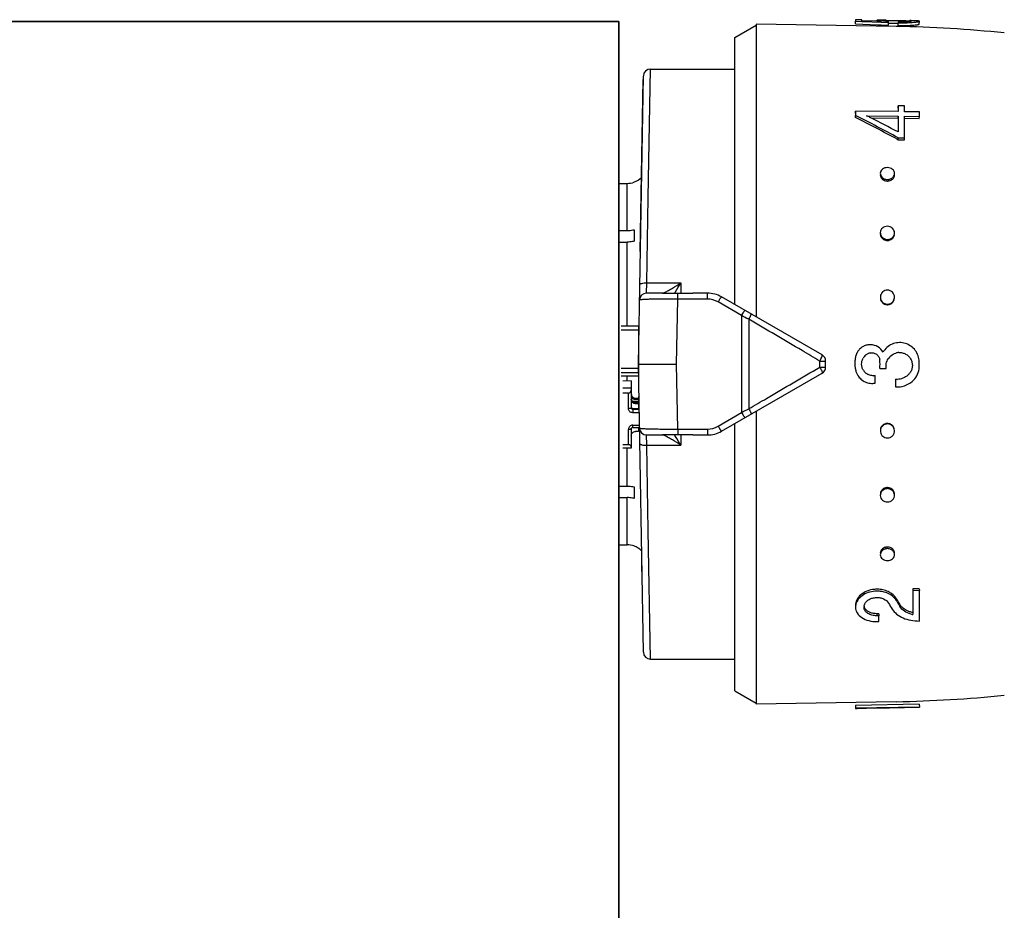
# Model space of a CAD drawing. Header units: millimetres. Extents: x 14365 to 105143, y -126377 to -22383.
# Tile 167 of 191: x 78242 to 78311, y -122816 to -122753. Entities that reach past the tile are written whole.
import ezdxf

# ---------------------------------------------------------------- set-up
doc = ezdxf.new("R2010")
doc.units = ezdxf.units.MM
doc.layers.add('UT_ZAŘÍZENÍ - OT', color=3, linetype='Continuous', lineweight=35)

msp = doc.modelspace()

# ---------------------------------------------------------------- linework, layer by layer
at = {"color": 0, "linetype": 'Continuous'}
for p, q in [((78293.78, -122753.459), (78293.78, -122774.104)), ((78303.648, -122753.632), (78293.78, -122753.459)), ((78300.781, -122753.458), (78300.784, -122753.259)), ((78300.781, -122753.458), (78302.329, -122753.512)), ((78300.784, -122753.154), (78300.784, -122753.259)), ((78301.234, -122753.162), (78300.784, -122753.154)), ((78300.784, -122753.259), (78301.232, -122753.274)), ((78301.232, -122753.274), (78301.3, -122753.277)), ((78301.234, -122753.23), (78301.234, -122753.162)), ((78302.293, -122753.264), (78301.234, -122753.23)), ((78301.3, -122753.277), (78302.591, -122753.322)), ((78302.284, -122753.21), (78302.283, -122753.263)), ((78302.596, -122753.274), (78302.293, -122753.264)), ((78302.447, -122753.269), (78302.447, -122753.254)), ((78302.591, -122753.322), (78302.678, -122753.325)), ((78302.678, -122753.325), (78303.108, -122753.341)), ((78302.884, -122753.268), (78302.885, -122753.204)), ((78303.104, -122753.54), (78303.108, -122753.341)), ((78303.106, -122753.402), (78303.137, -122753.402)), ((78303.108, -122753.341), (78303.108, -122753.288)), ((78303.717, -122753.208), (78303.84, -122753.21)), ((78303.717, -122753.408), (78303.792, -122753.409)), ((78303.79, -122753.569), (78303.794, -122753.37)), ((78303.794, -122753.308), (78303.794, -122753.37)), ((78304.632, -122753.221), (78304.62, -122753.221)), ((78304.631, -122753.281), (78304.631, -122753.235)), ((78304.647, -122753.222), (78304.632, -122753.221)), ((78305.28, -122753.468), (78305.283, -122753.268)), ((78292.28, -122754.399), (78293.78, -122753.533)), ((78302.329, -122753.512), (78302.588, -122753.521)), ((78302.588, -122753.521), (78303.104, -122753.54)), ((78292.28, -122773.238), (78292.28, -122754.399)), ((78286.18, -122765.698), (78286.334, -122756.633)), ((78286.334, -122756.633), (78292.28, -122756.633)), ((78285.48, -122777.433), (78285.834, -122757.125)), ((78285.618, -122769.499), (78285.83, -122757.374)), ((78300.781, -122759.746), (78300.784, -122759.599)), ((78300.784, -122759.599), (78300.784, -122759.911)), ((78303.784, -122759.638), (78300.784, -122759.599)), ((78303.78, -122759.383), (78303.784, -122759.233)), ((78303.784, -122759.233), (78303.784, -122759.638)), ((78304.233, -122759.238), (78303.784, -122759.233)), ((78304.233, -122759.644), (78304.233, -122759.238)), ((78305.283, -122759.657), (78304.233, -122759.644)), ((78305.283, -122759.968), (78305.283, -122759.657)), ((78300.781, -122760.055), (78300.784, -122759.911)), ((78300.784, -122759.911), (78300.839, -122759.939)), ((78301.569, -122759.921), (78303.784, -122759.949)), ((78301.625, -122759.949), (78301.569, -122759.921)), ((78301.862, -122760.069), (78303.78, -122760.094)), ((78303.78, -122760.094), (78303.784, -122759.949)), ((78303.78, -122760.094), (78303.78, -122760.951)), ((78303.784, -122759.949), (78303.784, -122761.068)), ((78304.23, -122760.099), (78305.28, -122760.112)), ((78304.233, -122761.487), (78304.233, -122759.955)), ((78304.233, -122759.955), (78305.283, -122759.968)), ((78305.28, -122760.112), (78305.283, -122759.968)), ((78303.728, -122761.585), (78303.78, -122761.613)), ((78303.78, -122761.613), (78303.784, -122761.482)), ((78303.78, -122761.613), (78304.23, -122761.618)), ((78303.784, -122761.482), (78304.233, -122761.487)), ((78304.23, -122761.618), (78304.233, -122761.487)), ((78284.11, -122764.696), (78284.68, -122764.696)), ((78284.68, -122768.02), (78284.68, -122764.696)), ((78285.18, -122764.597), (78285.18, -122764.61)), ((78286.077, -122771.709), (78286.18, -122765.698)), ((78284.062, -122768.02), (78284.68, -122768.02)), ((78285.18, -122767.96), (78285.18, -122768.773)), ((78284.055, -122768.833), (78284.68, -122768.833)), ((78284.68, -122774.759), (78284.68, -122768.833)), ((78286.058, -122772.433), (78286.077, -122771.709)), ((78286.077, -122771.709), (78288.48, -122771.709)), ((78288.48, -122771.709), (78288.48, -122772.442)), ((78287.216, -122772.433), (78286.058, -122772.433)), ((78288.18, -122777.433), (78288.252, -122772.848)), ((78288.252, -122772.848), (78288.252, -122772.441)), ((78290.35, -122772.848), (78288.252, -122772.848)), ((78290.35, -122772.433), (78289.323, -122772.433)), ((78290.35, -122772.848), (78290.35, -122772.433)), ((78298.43, -122776.789), (78291.35, -122772.701)), ((78292.746, -122774.021), (78291.1, -122773.053)), ((78292.746, -122774.021), (78292.746, -122780.845)), ((78293.267, -122774.278), (78293.267, -122780.589)), ((78285.48, -122774.759), (78284.28, -122774.759)), ((78285.48, -122774.759), (78285.48, -122778.281)), ((78285.48, -122775.043), (78284.28, -122775.043)), ((78285.48, -122777.739), (78284.28, -122777.739)), ((78285.834, -122797.742), (78285.48, -122777.433)), ((78285.48, -122777.433), (78288.18, -122777.433)), ((78288.252, -122782.019), (78288.18, -122777.433)), ((78298.267, -122777.649), (78298.267, -122777.218)), ((78298.68, -122777.645), (78298.68, -122777.222)), ((78302.494, -122777.736), (78302.944, -122777.736)), ((78285.48, -122778.054), (78284.28, -122778.054)), ((78285.48, -122778.281), (78284.28, -122778.281)), ((78284.68, -122778.624), (78284.68, -122778.281)), ((78291.35, -122782.165), (78298.43, -122778.078)), ((78302.174, -122778.777), (78302.174, -122778.242)), ((78284.98, -122778.608), (78284.38, -122778.641)), ((78284.98, -122779.139), (78284.38, -122779.139)), ((78284.98, -122778.608), (78284.98, -122780.531)), ((78303.604, -122778.505), (78303.604, -122779.039)), ((78284.78, -122779.491), (78284.38, -122779.491)), ((78284.78, -122780.57), (78284.78, -122779.491)), ((78285.525, -122780.048), (78285.52, -122779.725)), ((78285.526, -122780.082), (78285.117, -122780.082)), ((78285.28, -122779.837), (78285.28, -122779.935)), ((78285.28, -122779.837), (78285.48, -122779.837)), ((78285.48, -122779.935), (78285.28, -122779.935)), ((78285.28, -122780.13), (78285.28, -122780.227)), ((78285.28, -122780.13), (78285.48, -122780.13)), ((78285.48, -122780.227), (78285.28, -122780.227)), ((78285.478, -122780.051), (78285.525, -122780.048)), ((78285.48, -122779.837), (78285.48, -122780.082)), ((78285.48, -122780.13), (78285.48, -122780.571)), ((78285.48, -122780.277), (78285.529, -122780.277)), ((78285.48, -122780.473), (78285.533, -122780.473)), ((78285.08, -122780.571), (78285.08, -122780.864)), ((78285.08, -122780.571), (78285.48, -122780.571)), ((78285.536, -122780.629), (78285.08, -122780.629)), ((78285.54, -122780.864), (78285.08, -122780.864)), ((78291.1, -122781.814), (78292.746, -122780.845)), ((78293.78, -122780.762), (78293.78, -122801.407)), ((78285.08, -122781.908), (78285.08, -122781.747)), ((78285.08, -122781.747), (78285.555, -122781.747)), ((78285.08, -122781.908), (78285.558, -122781.908)), ((78285.48, -122781.908), (78285.48, -122782.189)), ((78292.28, -122800.467), (78292.28, -122781.628)), ((78284.78, -122783.12), (78284.78, -122782.041)), ((78284.98, -122782.002), (78284.98, -122783.356)), ((78285.48, -122782.189), (78285.28, -122782.189)), ((78286.058, -122782.433), (78287.216, -122782.433)), ((78286.077, -122783.158), (78286.058, -122782.433)), ((78288.252, -122782.019), (78290.35, -122782.019)), ((78288.252, -122782.019), (78288.252, -122782.426)), ((78288.48, -122782.425), (78288.48, -122783.158)), ((78289.323, -122782.433), (78290.35, -122782.433)), ((78290.35, -122782.019), (78290.35, -122782.433)), ((78284.78, -122783.12), (78284.38, -122783.12)), ((78286.077, -122783.158), (78288.48, -122783.158)), ((78286.18, -122789.169), (78286.077, -122783.158)), ((78284.98, -122783.356), (78284.38, -122783.356)), ((78284.68, -122786.033), (78284.68, -122783.356)), ((78284.055, -122786.033), (78284.68, -122786.033)), ((78285.18, -122786.094), (78285.18, -122786.907)), ((78284.062, -122786.846), (78284.68, -122786.846)), ((78284.68, -122790.17), (78284.68, -122786.846)), ((78286.334, -122798.233), (78286.18, -122789.169)), ((78284.11, -122790.17), (78284.68, -122790.17)), ((78285.18, -122790.256), (78285.18, -122790.269)), ((78285.735, -122792.048), (78285.72, -122791.187)), ((78305.28, -122793.274), (78304.83, -122793.279)), ((78304.83, -122793.279), (78304.833, -122793.411)), ((78305.283, -122793.406), (78304.833, -122793.411)), ((78304.833, -122793.411), (78304.833, -122795.099)), ((78305.28, -122793.274), (78305.283, -122793.406)), ((78305.283, -122795.548), (78305.283, -122793.406)), ((78303.658, -122793.963), (78303.661, -122794.101)), ((78303.686, -122794.011), (78303.658, -122793.963)), ((78303.803, -122794.339), (78303.775, -122794.291)), ((78303.913, -122794.386), (78303.916, -122794.527)), ((78302.43, -122795.031), (78302.28, -122795.033)), ((78302.28, -122795.033), (78302.284, -122795.179)), ((78302.43, -122795.031), (78302.434, -122795.177)), ((78302.434, -122795.177), (78302.284, -122795.179)), ((78302.284, -122795.587), (78302.434, -122795.585)), ((78302.434, -122795.585), (78302.434, -122795.177)), ((78286.334, -122798.233), (78292.28, -122798.233)), ((78292.28, -122800.467), (78293.78, -122801.333)), ((78303.648, -122801.235), (78293.78, -122801.407)), ((78305.28, -122801.419), (78300.781, -122801.498)), ((78300.781, -122801.498), (78300.784, -122801.697)), ((78300.781, -122801.508), (78300.784, -122801.708)), ((78305.283, -122801.619), (78300.784, -122801.697)), ((78300.784, -122801.697), (78300.784, -122801.708)), ((78302.134, -122801.689), (78301.571, -122801.699)), ((78302.134, -122801.686), (78305.283, -122801.631)), ((78302.134, -122801.689), (78302.134, -122801.686)), ((78305.28, -122801.419), (78305.283, -122801.619)), ((78305.283, -122801.631), (78305.283, -122801.619))]:
    msp.add_line(p, q, dxfattribs=at)
for centre, radius, start, end in [((78302.559, -122766.414), 13.227, 89.44109, 89.86889), ((78302.459, -122776.21), 23.023, 89.16114, 89.43014), ((78302.174, -122795.311), 42.126, 88.99668, 89.15368), ((78303.035, -122758.482), 5.28, 90.80201, 91.62553), ((78303.471, -122747.922), 5.379, 264.4209, 265.22986), ((78303.557, -122746.88), 6.424, 265.23782, 265.99348), ((78303.968, -122743.279), 10.03, 269.00618, 269.62329), ((78304.011, -122740.828), 12.544, 269.00858, 269.7243), ((78304.092, -122743.538), 9.833, 272.60404, 273.36824), ((78304.431, -122755.786), 2.559, 85.77165, 86.54128), ((78304.487, -122755.017), 1.789, 85.3674, 85.74663), ((78304.015, -122788.956), 35.74, 88.78449, 88.98762), ((78304.165, -122744.792), 8.577, 273.37423, 274.17442), ((78302.077, -122843.618), 90, 84.13647, 89), ((78304.091, -122743.67), 9.899, 272.58441, 273.34327), ((78304.164, -122744.941), 8.626, 273.34927, 274.14414), ((78286.334, -122757.133), 0.5, 89.99995, 178.99727), ((78253.759, -122854.25), 105.279, 61.6647, 63.47201), ((78253.495, -122853.873), 105.191, 61.44046, 63.25103), ((78256.863, -122848.849), 99.533, 63.12099, 63.27442), ((78253.95, -122854.537), 105.923, 61.93543, 63.10673), ((78284.68, -122763.183), 1.5, 289.47122, 313.35083), ((78302.86, -122764.104), 0.33, 178.19656, 179.9988), ((78303.036, -122763.946), 0.582, 256.38385, 269.38767), ((78303.04, -122763.844), 0.577, 256.34526, 269.38585), ((78303.035, -122763.957), 0.572, 269.48444, 276.21503), ((78303.039, -122763.854), 0.567, 269.48461, 276.23097), ((78303.034, -122763.946), 0.583, 276.20438, 282.56154), ((78303.038, -122763.843), 0.578, 276.22081, 282.59954), ((78303.191, -122764.113), 0.34, 350.77007, 358.16143), ((78284.678, -122763.187), 1.509, 270.07058, 289.41996), ((78302.947, -122768.253), 0.417, 180.04404, 188.31485), ((78303.033, -122768.203), 0.519, 269.66461, 277.08605), ((78303.037, -122768.134), 0.515, 269.66483, 277.10359), ((78303.031, -122768.188), 0.533, 277.07982, 284.05154), ((78303.035, -122768.12), 0.529, 277.09797, 284.09301), ((78303.119, -122768.184), 0.415, 357.37319, 359.99637), ((78267.697, -122759.186), 24.264, 327.18528, 328.93017), ((78286.058, -122772.933), 0.5, 90.00005, 179.0027), ((78271.654, -122761.731), 19.559, 326.80865, 327.16862), ((78290.35, -122774.433), 2, 60, 90), ((78290.349, -122774.327), 1.479, 59.48742, 89.9707), ((78303.063, -122772.718), 0.471, 354.81541, 359.98513), ((78303.031, -122772.756), 0.492, 269.85712, 277.68641), ((78303.035, -122772.725), 0.488, 269.85737, 277.70488), ((78303.029, -122772.739), 0.509, 277.6834, 285.011), ((78303.033, -122772.708), 0.505, 277.70254, 285.05443), ((78185.184, -122993.394), 244.324, 63.74449, 63.88063), ((78285.579, -122775.589), 0.0994, 180.01969, 226.40783), ((78285.58, -122775.577), 0.301, 250.55744, 255.99011), ((78285.58, -122777.205), 0.3, 107.64647, 109.44599), ((78298.18, -122777.222), 0.5, 0, 60), ((78302.734, -122777.372), 1.999, 164.80798, 168.16539), ((78301.822, -122777.125), 1.054, 158.33184, 164.78857), ((78301.84, -122777.132), 1.073, 152.15714, 158.3337), ((78301.844, -122777.134), 1.078, 145.97035, 152.15939), ((78302.041, -122777.435), 0.828, 140.87074, 150.30871), ((78302.047, -122777.44), 0.836, 130.17155, 140.86954), ((78301.922, -122777.205), 0.569, 108.74479, 116.15952), ((78301.925, -122777.211), 0.576, 101.60275, 108.74682), ((78303.906, -122777.587), 0.97, 138.95573, 147.53873), ((78303.901, -122777.583), 0.963, 129.98808, 138.92429), ((78303.897, -122777.545), 0.927, 100.78373, 106.92072), ((78303.887, -122777.496), 0.878, 93.89514, 100.73786), ((78298.18, -122777.645), 0.5, 300, 0), ((78300.197, -122777.433), 2.316, 352.48051, 7.18318), ((78302.622, -122777.433), 2.661, 352.61699, 5.79637), ((78301.943, -122777.596), 1.181, 194.6023, 200.52709), ((78301.989, -122777.579), 1.23, 200.54074, 209.44738), ((78302.003, -122777.571), 1.247, 209.4292, 211.63674), ((78302.052, -122777.425), 0.841, 211.88911, 219.07605), ((78302.044, -122777.432), 0.831, 219.0533, 232.02888), ((78302.031, -122777.47), 0.785, 273.22437, 280.43844), ((78303.722, -122777.391), 1.119, 312.77559, 319.01429), ((78303.893, -122777.539), 0.893, 319.04698, 325.88598), ((78303.722, -122777.407), 1.104, 263.8642, 270.12595), ((78303.721, -122777.399), 1.644, 265.8993, 310.20577), ((78285.27, -122779.64), 0.29, 180.04441, 214.05404), ((78185.184, -122561.472), 244.324, 296.11937, 296.25551), ((78290.349, -122780.54), 1.479, 270.02931, 300.51257), ((78303.034, -122782.129), 0.51, 98.02694, 105.33939), ((78303.038, -122782.16), 0.507, 98.04608, 105.38273), ((78303.032, -122782.111), 0.493, 90.20682, 98.03026), ((78303.035, -122782.142), 0.489, 90.20709, 98.04874), ((78285.068, -122782.002), 0.0882, 171.33922, 179.96309), ((78286.058, -122781.933), 0.5, 181, 270), ((78271.311, -122793.358), 19.968, 32.83509, 33.1877), ((78267.775, -122795.631), 24.171, 31.0665, 32.81806), ((78290.35, -122780.433), 2, 270, 300), ((78303.014, -122782.151), 0.481, 185.08469, 187.79003), ((78303.036, -122786.682), 0.537, 97.79544, 104.73665), ((78303.039, -122786.75), 0.533, 97.81357, 104.77792), ((78303.034, -122786.665), 0.52, 90.39229, 97.80224), ((78303.037, -122786.733), 0.516, 90.39253, 97.81976), ((78284.678, -122791.68), 1.509, 70.58004, 89.92942), ((78284.68, -122791.683), 1.5, 46.64917, 70.52878), ((78302.86, -122790.763), 0.33, 180.0012, 181.80344), ((78303.038, -122790.926), 0.588, 97.26681, 103.58577), ((78303.041, -122791.029), 0.584, 97.28322, 103.6235), ((78303.036, -122790.912), 0.574, 90.56165, 97.27806), ((78303.039, -122791.014), 0.569, 90.56184, 97.29397), ((78303.035, -122790.901), 0.563, 89.57233, 90.53635), ((78303.038, -122791.019), 0.574, 77.3795, 90.47236), ((78303.035, -122790.917), 0.579, 77.42334, 89.52385), ((78303.191, -122790.754), 0.34, 1.83857, 9.22993), ((78302.303, -122795.289), 1.981, 90.6662, 95.25488), ((78302.302, -122795.257), 1.949, 86.31776, 90.65223), ((78341.588, -122771.318), 44.808, 210.82705, 211.4577), ((78302.698, -122794.688), 1.129, 37.30427, 43.3274), ((78302.793, -122794.615), 1.009, 30.66525, 37.31087), ((78344.056, -122770.214), 46.929, 210.59685, 210.86768), ((78343.207, -122770.382), 46.046, 210.8741, 211.14789), ((78341.855, -122771.199), 44.466, 211.14786, 211.42912), ((78342.333, -122771.246), 44.921, 210.9365, 211.21663), ((78304.703, -122793.901), 0.927, 211.49104, 218.28511), ((78301.842, -122794.558), 0.458, 173.03308, 181.39547), ((78304.782, -122793.839), 1.027, 218.28539, 224.50117), ((78305.218, -122793.23), 1.908, 254.23814, 258.37107), ((78286.334, -122797.733), 0.5, 181, 270), ((78302.077, -122711.249), 90, 271, 275.86353)]:
    msp.add_arc(centre, radius, start, end, dxfattribs=at)
for centre, major_axis, ratio, start_param, end_param in [((78284.78, -122779.256), (0, -0.235), 0.85043, 0, 1.570796), ((78284.78, -122783.277), (-0.2, 0), 0.785695, 3.141593, 4.712389)]:
    msp.add_ellipse(centre, major_axis=major_axis, ratio=ratio, start_param=start_param, end_param=end_param, dxfattribs=at)
for points, knots in [([(78302.334, -122753.196), (78302.321, -122753.197), (78302.305, -122753.199), (78302.288, -122753.204), (78302.284, -122753.208), (78302.284, -122753.21)], [0, 0, 0, 0, 0.708486, 0.898996, 1, 1, 1, 1]), ([(78302.284, -122753.21), (78302.284, -122753.215), (78302.302, -122753.223), (78302.33, -122753.232), (78302.383, -122753.243), (78302.423, -122753.25), (78302.447, -122753.254)], [0, 0, 0, 0, 0.080473, 0.272652, 0.58028, 1, 1, 1, 1]), ([(78302.433, -122753.189), (78302.423, -122753.19), (78302.39, -122753.191), (78302.357, -122753.193), (78302.334, -122753.196)], [0, 0, 0, 0, 0.312325, 1, 1, 1, 1]), ([(78302.59, -122753.188), (78302.575, -122753.188), (78302.523, -122753.188), (78302.471, -122753.188), (78302.433, -122753.189)], [0, 0, 0, 0, 0.28218, 1, 1, 1, 1]), ([(78302.447, -122753.254), (78302.458, -122753.255), (78302.507, -122753.263), (78302.557, -122753.269), (78302.596, -122753.274)], [0, 0, 0, 0, 0.219199, 1, 1, 1, 1]), ([(78302.681, -122753.226), (78302.681, -122753.224), (78302.692, -122753.218), (78302.699, -122753.217), (78302.705, -122753.216)], [0, 0, 0, 0, 0.306489, 1, 1, 1, 1]), ([(78302.948, -122753.275), (78302.91, -122753.271), (78302.844, -122753.264), (78302.768, -122753.253), (78302.723, -122753.244), (78302.701, -122753.238), (78302.688, -122753.234), (78302.681, -122753.228), (78302.681, -122753.226)], [0, 0, 0, 0, 0.416564, 0.727805, 0.840468, 0.923103, 0.975235, 1, 1, 1, 1]), ([(78302.705, -122753.216), (78302.71, -122753.215), (78302.732, -122753.212), (78302.755, -122753.21), (78302.774, -122753.209)], [0, 0, 0, 0, 0.191517, 1, 1, 1, 1]), ([(78302.774, -122753.209), (78302.782, -122753.208), (78302.819, -122753.206), (78302.856, -122753.205), (78302.885, -122753.204)], [0, 0, 0, 0, 0.216654, 1, 1, 1, 1]), ([(78302.961, -122753.203), (78302.974, -122753.203), (78303.034, -122753.202), (78303.093, -122753.202), (78303.139, -122753.202)], [0, 0, 0, 0, 0.229978, 1, 1, 1, 1]), ([(78303.137, -122753.402), (78303.181, -122753.402), (78303.375, -122753.403), (78303.568, -122753.405), (78303.717, -122753.408)], [0, 0, 0, 0, 0.228577, 1, 1, 1, 1]), ([(78303.139, -122753.202), (78303.183, -122753.202), (78303.376, -122753.203), (78303.569, -122753.205), (78303.717, -122753.208)], [0, 0, 0, 0, 0.228486, 1, 1, 1, 1]), ([(78303.84, -122753.21), (78303.979, -122753.213), (78304.228, -122753.218), (78304.476, -122753.225), (78304.585, -122753.232)], [0, 0, 0, 0, 0.5608, 1, 1, 1, 1]), ([(78304.542, -122753.29), (78304.499, -122753.293), (78304.286, -122753.307), (78304.072, -122753.31), (78303.902, -122753.309)], [0, 0, 0, 0, 0.202928, 1, 1, 1, 1]), ([(78303.95, -122753.372), (78304.002, -122753.372), (78304.198, -122753.372), (78304.394, -122753.367), (78304.539, -122753.361)], [0, 0, 0, 0, 0.261385, 1, 1, 1, 1]), ([(78304.741, -122753.256), (78304.741, -122753.258), (78304.736, -122753.261), (78304.719, -122753.267), (78304.682, -122753.275), (78304.62, -122753.283), (78304.571, -122753.287), (78304.542, -122753.29)], [0, 0, 0, 0, 0.026104, 0.078509, 0.271488, 0.580502, 1, 1, 1, 1]), ([(78304.631, -122753.235), (78304.646, -122753.236), (78304.672, -122753.238), (78304.706, -122753.243), (78304.727, -122753.247), (78304.739, -122753.251), (78304.741, -122753.254)], [0, 0, 0, 0, 0.402142, 0.703286, 0.901798, 1, 1, 1, 1]), ([(78304.741, -122753.254), (78304.741, -122753.254), (78304.741, -122753.255), (78304.741, -122753.256), (78304.741, -122753.256)], [0, 0, 0, 0, 0.519614, 1, 1, 1, 1]), ([(78305.203, -122753.243), (78305.147, -122753.236), (78305.004, -122753.23), (78304.861, -122753.226), (78304.774, -122753.224)], [0, 0, 0, 0, 0.393124, 1, 1, 1, 1]), ([(78304.789, -122753.346), (78304.859, -122753.341), (78304.957, -122753.332), (78305.079, -122753.318), (78305.149, -122753.308), (78305.205, -122753.298), (78305.247, -122753.288), (78305.27, -122753.281), (78305.283, -122753.272), (78305.283, -122753.268)], [0, 0, 0, 0, 0.415889, 0.585993, 0.728367, 0.841268, 0.923827, 0.975949, 1, 1, 1, 1]), ([(78305.263, -122753.255), (78305.26, -122753.254), (78305.24, -122753.248), (78305.22, -122753.245), (78305.203, -122753.243)], [0, 0, 0, 0, 0.194984, 1, 1, 1, 1]), ([(78305.283, -122753.268), (78305.283, -122753.265), (78305.276, -122753.259), (78305.269, -122753.256), (78305.263, -122753.255)], [0, 0, 0, 0, 0.34526, 1, 1, 1, 1]), ([(78303.79, -122753.569), (78303.855, -122753.57), (78304.104, -122753.572), (78304.353, -122753.568), (78304.537, -122753.559)], [0, 0, 0, 0, 0.261104, 1, 1, 1, 1]), ([(78304.787, -122753.545), (78304.857, -122753.54), (78304.955, -122753.531), (78305.076, -122753.517), (78305.146, -122753.507), (78305.202, -122753.498), (78305.243, -122753.488), (78305.266, -122753.48), (78305.28, -122753.472), (78305.28, -122753.468)], [0, 0, 0, 0, 0.416026, 0.586157, 0.728535, 0.841423, 0.923955, 0.976034, 1, 1, 1, 1]), ([(78303.034, -122763.581), (78302.97, -122763.58), (78302.845, -122763.599), (78302.681, -122763.683), (78302.567, -122763.818), (78302.536, -122763.928), (78302.534, -122763.982)], [0, 0, 0, 0, 0.270385, 0.528616, 0.769944, 1, 1, 1, 1]), ([(78303.533, -122764.013), (78303.535, -122763.957), (78303.509, -122763.841), (78303.396, -122763.697), (78303.229, -122763.604), (78303.099, -122763.581), (78303.034, -122763.581)], [0, 0, 0, 0, 0.229393, 0.470966, 0.729703, 1, 1, 1, 1]), ([(78302.53, -122764.104), (78302.53, -122764.196), (78302.616, -122764.393), (78302.8, -122764.488), (78302.899, -122764.512)], [0, 0, 0, 0, 0.47302, 1, 1, 1, 1]), ([(78302.534, -122763.982), (78302.532, -122764.03), (78302.551, -122764.129), (78302.604, -122764.214), (78302.638, -122764.252)], [0, 0, 0, 0, 0.488775, 1, 1, 1, 1]), ([(78302.638, -122764.252), (78302.654, -122764.27), (78302.73, -122764.341), (78302.828, -122764.386), (78302.904, -122764.405)], [0, 0, 0, 0, 0.24218, 1, 1, 1, 1]), ([(78303.161, -122764.515), (78303.251, -122764.495), (78303.419, -122764.416), (78303.512, -122764.25), (78303.526, -122764.168)], [0, 0, 0, 0, 0.524629, 1, 1, 1, 1]), ([(78303.164, -122764.407), (78303.19, -122764.401), (78303.288, -122764.372), (78303.379, -122764.315), (78303.43, -122764.259)], [0, 0, 0, 0, 0.260211, 1, 1, 1, 1]), ([(78303.43, -122764.259), (78303.461, -122764.225), (78303.511, -122764.148), (78303.532, -122764.058), (78303.533, -122764.013)], [0, 0, 0, 0, 0.509651, 1, 1, 1, 1]), ([(78284.68, -122768.02), (78284.722, -122768.02), (78284.89, -122768.015), (78285.058, -122767.99), (78285.18, -122767.96)], [0, 0, 0, 0, 0.252472, 1, 1, 1, 1]), ([(78303.034, -122767.716), (78302.911, -122767.715), (78302.717, -122767.783), (78302.568, -122767.98), (78302.537, -122768.099), (78302.534, -122768.158)], [0, 0, 0, 0, 0.507384, 0.755665, 1, 1, 1, 1]), ([(78303.534, -122768.184), (78303.534, -122768.123), (78303.506, -122767.999), (78303.395, -122767.843), (78303.228, -122767.742), (78303.099, -122767.716), (78303.034, -122767.716)], [0, 0, 0, 0, 0.241806, 0.488407, 0.741812, 1, 1, 1, 1]), ([(78302.534, -122768.158), (78302.532, -122768.209), (78302.542, -122768.277), (78302.566, -122768.341), (78302.572, -122768.356)], [0, 0, 0, 0, 0.747031, 1, 1, 1, 1]), ([(78302.535, -122768.313), (78302.548, -122768.404), (78302.635, -122768.583), (78302.808, -122768.68), (78302.899, -122768.704)], [0, 0, 0, 0, 0.489899, 1, 1, 1, 1]), ([(78302.572, -122768.356), (78302.602, -122768.423), (78302.694, -122768.545), (78302.831, -122768.613), (78302.904, -122768.632)], [0, 0, 0, 0, 0.492845, 1, 1, 1, 1]), ([(78303.161, -122768.706), (78303.253, -122768.683), (78303.425, -122768.588), (78303.513, -122768.41), (78303.526, -122768.32)], [0, 0, 0, 0, 0.510101, 1, 1, 1, 1]), ([(78303.164, -122768.633), (78303.226, -122768.618), (78303.344, -122768.565), (78303.434, -122768.47), (78303.466, -122768.417)], [0, 0, 0, 0, 0.506643, 1, 1, 1, 1]), ([(78303.466, -122768.417), (78303.476, -122768.401), (78303.512, -122768.334), (78303.531, -122768.259), (78303.533, -122768.203)], [0, 0, 0, 0, 0.253103, 1, 1, 1, 1]), ([(78285.18, -122768.773), (78285.14, -122768.783), (78284.975, -122768.818), (78284.806, -122768.833), (78284.68, -122768.833)], [0, 0, 0, 0, 0.247091, 1, 1, 1, 1]), ([(78285.578, -122771.837), (78285.578, -122771.828), (78285.587, -122771.805), (78285.62, -122771.782), (78285.666, -122771.76), (78285.756, -122771.732), (78285.895, -122771.712), (78286.014, -122771.707), (78286.077, -122771.709)], [0, 0, 0, 0, 0.054454, 0.124226, 0.220024, 0.341181, 0.645763, 1, 1, 1, 1]), ([(78287.359, -122772.369), (78287.443, -122772.33), (78287.619, -122772.236), (78287.996, -122772.02), (78288.285, -122771.838), (78288.48, -122771.709)], [0, 0, 0, 0, 0.213248, 0.460801, 1, 1, 1, 1]), ([(78288.252, -122772.848), (78288.076, -122772.848), (78287.731, -122772.848), (78287.23, -122772.85), (78286.77, -122772.856), (78286.419, -122772.863), (78286.172, -122772.871), (78286.016, -122772.877), (78285.881, -122772.883), (78285.77, -122772.89), (78285.681, -122772.898), (78285.618, -122772.905), (78285.58, -122772.913), (78285.563, -122772.918), (78285.559, -122772.923), (78285.559, -122772.925)], [0, 0, 0, 0, 0.195605, 0.383531, 0.55643, 0.707585, 0.773165, 0.831259, 0.881323, 0.92293, 0.955723, 0.979458, 0.994025, 0.997954, 1, 1, 1, 1]), ([(78287.19, -122772.433), (78287.198, -122772.433), (78287.219, -122772.428), (78287.238, -122772.422), (78287.25, -122772.417)], [0, 0, 0, 0, 0.393757, 1, 1, 1, 1]), ([(78287.216, -122772.433), (78287.296, -122772.433), (78287.641, -122772.434), (78287.987, -122772.438), (78288.252, -122772.441)], [0, 0, 0, 0, 0.230893, 1, 1, 1, 1]), ([(78287.25, -122772.417), (78287.252, -122772.416), (78287.262, -122772.412), (78287.273, -122772.408), (78287.281, -122772.405)], [0, 0, 0, 0, 0.235586, 1, 1, 1, 1]), ([(78287.281, -122772.405), (78287.287, -122772.402), (78287.313, -122772.391), (78287.339, -122772.379), (78287.359, -122772.369)], [0, 0, 0, 0, 0.229765, 1, 1, 1, 1]), ([(78288.252, -122772.441), (78288.432, -122772.443), (78288.789, -122772.442), (78289.145, -122772.433), (78289.323, -122772.433)], [0, 0, 0, 0, 0.502804, 1, 1, 1, 1]), ([(78291.1, -122773.053), (78291.12, -122773.033), (78291.152, -122772.985), (78291.185, -122772.911), (78291.225, -122772.848), (78291.263, -122772.797), (78291.294, -122772.756), (78291.319, -122772.724), (78291.334, -122772.708), (78291.347, -122772.699), (78291.35, -122772.701)], [0, 0, 0, 0, 0.198142, 0.388892, 0.560134, 0.707991, 0.828678, 0.918542, 0.975091, 1, 1, 1, 1]), ([(78302.535, -122772.818), (78302.548, -122772.912), (78302.631, -122773.099), (78302.807, -122773.204), (78302.899, -122773.23)], [0, 0, 0, 0, 0.498032, 1, 1, 1, 1]), ([(78303.034, -122772.222), (78302.913, -122772.222), (78302.662, -122772.314), (78302.546, -122772.554), (78302.536, -122772.673)], [0, 0, 0, 0, 0.501804, 1, 1, 1, 1]), ([(78302.551, -122772.844), (78302.574, -122772.926), (78302.663, -122773.084), (78302.821, -122773.172), (78302.904, -122773.195)], [0, 0, 0, 0, 0.49918, 1, 1, 1, 1]), ([(78303.534, -122772.718), (78303.534, -122772.592), (78303.426, -122772.328), (78303.161, -122772.223), (78303.034, -122772.222)], [0, 0, 0, 0, 0.49811, 1, 1, 1, 1]), ([(78303.161, -122773.231), (78303.244, -122773.209), (78303.401, -122773.122), (78303.49, -122772.966), (78303.513, -122772.884)], [0, 0, 0, 0, 0.50198, 1, 1, 1, 1]), ([(78303.164, -122773.196), (78303.237, -122773.176), (78303.375, -122773.105), (78303.466, -122772.977), (78303.495, -122772.908)], [0, 0, 0, 0, 0.50114, 1, 1, 1, 1]), ([(78292.746, -122774.021), (78292.775, -122773.971), (78292.819, -122773.9), (78292.875, -122773.81), (78292.911, -122773.755), (78292.942, -122773.71), (78292.966, -122773.678), (78292.982, -122773.66), (78292.991, -122773.652), (78292.995, -122773.651), (78292.996, -122773.652)], [0, 0, 0, 0, 0.387648, 0.559336, 0.708365, 0.829964, 0.920373, 0.976704, 0.992026, 1, 1, 1, 1]), ([(78293.267, -122774.278), (78293.293, -122774.231), (78293.329, -122774.163), (78293.372, -122774.075), (78293.398, -122774.02), (78293.416, -122773.975), (78293.428, -122773.94), (78293.434, -122773.918), (78293.433, -122773.904), (78293.43, -122773.902)], [0, 0, 0, 0, 0.389691, 0.560136, 0.707341, 0.827183, 0.916538, 0.973346, 1, 1, 1, 1]), ([(78298.267, -122777.218), (78297.851, -122776.973), (78296.185, -122775.993), (78294.518, -122775.013), (78293.267, -122774.278)], [0, 0, 0, 0, 0.249365, 1, 1, 1, 1]), ([(78302.724, -122776.595), (78302.636, -122776.443), (78302.38, -122776.18), (78301.941, -122776.051), (78301.589, -122776.083), (78301.339, -122776.174), (78301.118, -122776.323), (78301, -122776.458), (78300.951, -122776.531)], [0, 0, 0, 0, 0.249691, 0.498274, 0.623384, 0.748679, 0.874168, 1, 1, 1, 1]), ([(78305.27, -122777.164), (78305.255, -122777.022), (78305.18, -122776.74), (78304.874, -122776.252), (78304.223, -122775.861), (78303.467, -122775.935), (78302.983, -122776.248), (78302.796, -122776.472), (78302.724, -122776.595)], [0, 0, 0, 0, 0.125806, 0.251598, 0.500158, 0.748611, 0.874302, 1, 1, 1, 1]), ([(78298.267, -122777.218), (78298.295, -122777.166), (78298.346, -122777.071), (78298.404, -122776.943), (78298.433, -122776.854), (78298.44, -122776.808), (78298.434, -122776.792), (78298.43, -122776.789)], [0, 0, 0, 0, 0.377895, 0.69297, 0.905251, 0.965919, 1, 1, 1, 1]), ([(78300.778, -122776.962), (78300.762, -122777.039), (78300.715, -122777.348), (78300.741, -122777.668), (78300.799, -122777.894)], [0, 0, 0, 0, 0.250786, 1, 1, 1, 1]), ([(78301.338, -122777.869), (78301.299, -122777.807), (78301.238, -122777.671), (78301.205, -122777.449), (78301.23, -122777.227), (78301.285, -122777.089), (78301.322, -122777.025)], [0, 0, 0, 0, 0.249892, 0.499949, 0.75024, 1, 1, 1, 1]), ([(78301.809, -122776.647), (78301.886, -122776.631), (78302.048, -122776.632), (78302.269, -122776.731), (78302.433, -122776.911), (78302.486, -122777.065), (78302.495, -122777.144)], [0, 0, 0, 0, 0.248903, 0.498305, 0.748695, 1, 1, 1, 1]), ([(78303.827, -122776.621), (78303.911, -122776.615), (78304.081, -122776.627), (78304.398, -122776.743), (78304.653, -122776.993), (78304.776, -122777.309), (78304.802, -122777.564), (78304.755, -122777.817), (78304.68, -122777.97), (78304.632, -122778.04)], [0, 0, 0, 0, 0.124702, 0.249421, 0.497433, 0.62303, 0.748788, 0.874419, 1, 1, 1, 1]), ([(78293.267, -122780.589), (78293.685, -122780.344), (78295.351, -122779.364), (78297.018, -122778.384), (78298.267, -122777.649)], [0, 0, 0, 0, 0.250578, 1, 1, 1, 1]), ([(78298.267, -122777.218), (78298.295, -122777.218), (78298.349, -122777.218), (78298.427, -122777.218), (78298.498, -122777.219), (78298.559, -122777.219), (78298.603, -122777.22), (78298.632, -122777.22), (78298.649, -122777.22), (78298.661, -122777.221), (78298.672, -122777.221), (78298.676, -122777.222), (78298.68, -122777.221), (78298.68, -122777.222)], [0, 0, 0, 0, 0.203374, 0.394866, 0.56769, 0.716771, 0.837685, 0.88646, 0.926896, 0.958626, 0.981467, 0.99529, 1, 1, 1, 1]), ([(78298.267, -122777.649), (78298.295, -122777.649), (78298.349, -122777.649), (78298.427, -122777.648), (78298.498, -122777.648), (78298.559, -122777.647), (78298.603, -122777.647), (78298.632, -122777.646), (78298.649, -122777.646), (78298.661, -122777.646), (78298.672, -122777.646), (78298.676, -122777.645), (78298.68, -122777.645), (78298.68, -122777.645)], [0, 0, 0, 0, 0.203374, 0.394866, 0.56769, 0.716771, 0.837685, 0.88646, 0.926896, 0.958626, 0.981467, 0.99529, 1, 1, 1, 1]), ([(78298.267, -122777.649), (78298.295, -122777.7), (78298.346, -122777.796), (78298.404, -122777.924), (78298.433, -122778.012), (78298.44, -122778.059), (78298.434, -122778.075), (78298.43, -122778.078)], [0, 0, 0, 0, 0.377895, 0.69297, 0.905251, 0.965919, 1, 1, 1, 1]), ([(78302.944, -122777.736), (78302.927, -122777.621), (78302.937, -122777.384), (78303.026, -122777.164), (78303.088, -122777.066)], [0, 0, 0, 0, 0.500135, 1, 1, 1, 1]), ([(78300.941, -122778.225), (78301.004, -122778.326), (78301.159, -122778.512), (78301.464, -122778.709), (78301.814, -122778.805), (78302.057, -122778.799), (78302.174, -122778.777)], [0, 0, 0, 0, 0.249964, 0.499879, 0.749906, 1, 1, 1, 1]), ([(78302.076, -122778.254), (78301.98, -122778.26), (78301.784, -122778.236), (78301.609, -122778.146), (78301.533, -122778.087)], [0, 0, 0, 0, 0.50069, 1, 1, 1, 1]), ([(78304.483, -122778.212), (78304.381, -122778.306), (78304.141, -122778.458), (78303.862, -122778.511), (78303.724, -122778.511)], [0, 0, 0, 0, 0.500561, 1, 1, 1, 1]), ([(78304.782, -122778.655), (78304.912, -122778.545), (78305.13, -122778.274), (78305.239, -122777.944), (78305.261, -122777.775)], [0, 0, 0, 0, 0.49938, 1, 1, 1, 1]), ([(78284.98, -122779.543), (78284.98, -122779.581), (78284.996, -122779.659), (78285.063, -122779.757), (78285.162, -122779.822), (78285.241, -122779.837), (78285.28, -122779.837)], [0, 0, 0, 0, 0.247784, 0.496832, 0.747734, 1, 1, 1, 1]), ([(78285.28, -122779.935), (78285.231, -122779.935), (78285.132, -122779.911), (78285.057, -122779.843), (78285.03, -122779.803)], [0, 0, 0, 0, 0.501963, 1, 1, 1, 1]), ([(78284.98, -122779.836), (78284.98, -122779.874), (78284.996, -122779.952), (78285.063, -122780.049), (78285.162, -122780.115), (78285.241, -122780.13), (78285.28, -122780.13)], [0, 0, 0, 0, 0.247784, 0.496832, 0.747734, 1, 1, 1, 1]), ([(78285.28, -122780.227), (78285.241, -122780.227), (78285.162, -122780.212), (78285.063, -122780.147), (78284.996, -122780.049), (78284.98, -122779.972), (78284.98, -122779.933)], [0, 0, 0, 0, 0.252266, 0.503168, 0.752216, 1, 1, 1, 1]), ([(78285.08, -122780.571), (78285.068, -122780.571), (78285.044, -122780.567), (78285.013, -122780.548), (78284.99, -122780.52), (78284.982, -122780.497), (78284.981, -122780.486)], [0, 0, 0, 0, 0.251925, 0.502849, 0.751924, 1, 1, 1, 1]), ([(78284.98, -122780.531), (78284.98, -122780.534), (78284.977, -122780.539), (78284.971, -122780.543), (78284.961, -122780.548), (78284.944, -122780.554), (78284.92, -122780.559), (78284.89, -122780.564), (78284.843, -122780.569), (78284.805, -122780.57), (78284.78, -122780.57)], [0, 0, 0, 0, 0.040706, 0.069574, 0.105554, 0.199505, 0.321626, 0.468167, 0.634164, 1, 1, 1, 1]), ([(78285.08, -122780.864), (78285.041, -122780.864), (78284.962, -122780.849), (78284.863, -122780.784), (78284.796, -122780.686), (78284.78, -122780.609), (78284.78, -122780.57)], [0, 0, 0, 0, 0.252255, 0.503168, 0.752226, 1, 1, 1, 1]), ([(78285.08, -122780.629), (78285.067, -122780.629), (78285.041, -122780.624), (78285.007, -122780.602), (78284.985, -122780.57), (78284.98, -122780.544), (78284.98, -122780.531)], [0, 0, 0, 0, 0.252236, 0.503168, 0.752245, 1, 1, 1, 1]), ([(78292.746, -122780.845), (78292.775, -122780.895), (78292.819, -122780.967), (78292.875, -122781.056), (78292.911, -122781.112), (78292.942, -122781.156), (78292.966, -122781.188), (78292.982, -122781.207), (78292.991, -122781.214), (78292.995, -122781.215), (78292.996, -122781.215)], [0, 0, 0, 0, 0.387648, 0.559336, 0.708365, 0.829964, 0.920373, 0.976704, 0.992026, 1, 1, 1, 1]), ([(78293.267, -122780.589), (78293.293, -122780.636), (78293.329, -122780.704), (78293.372, -122780.791), (78293.398, -122780.846), (78293.416, -122780.891), (78293.428, -122780.927), (78293.434, -122780.948), (78293.433, -122780.962), (78293.43, -122780.964)], [0, 0, 0, 0, 0.389693, 0.560138, 0.707342, 0.827185, 0.916539, 0.973347, 1, 1, 1, 1]), ([(78285.08, -122781.747), (78285.041, -122781.747), (78284.962, -122781.762), (78284.863, -122781.828), (78284.796, -122781.925), (78284.78, -122782.003), (78284.78, -122782.041)], [0, 0, 0, 0, 0.252255, 0.503168, 0.752226, 1, 1, 1, 1]), ([(78285.08, -122781.908), (78285.067, -122781.908), (78285.043, -122781.912), (78285.012, -122781.931), (78284.99, -122781.957), (78284.982, -122781.979), (78284.981, -122781.989)], [0, 0, 0, 0, 0.26767, 0.525516, 0.768461, 1, 1, 1, 1]), ([(78291.1, -122781.814), (78291.12, -122781.834), (78291.152, -122781.882), (78291.185, -122781.956), (78291.224, -122782.019), (78291.263, -122782.07), (78291.294, -122782.111), (78291.319, -122782.142), (78291.334, -122782.159), (78291.347, -122782.167), (78291.35, -122782.165)], [0, 0, 0, 0, 0.198108, 0.388908, 0.560156, 0.708001, 0.828682, 0.918545, 0.975091, 1, 1, 1, 1]), ([(78302.899, -122781.637), (78302.807, -122781.662), (78302.631, -122781.768), (78302.548, -122781.954), (78302.535, -122782.049)], [0, 0, 0, 0, 0.501968, 1, 1, 1, 1]), ([(78302.904, -122781.671), (78302.821, -122781.694), (78302.663, -122781.783), (78302.574, -122781.94), (78302.551, -122782.023)], [0, 0, 0, 0, 0.50082, 1, 1, 1, 1]), ([(78303.513, -122781.982), (78303.49, -122781.9), (78303.401, -122781.745), (78303.244, -122781.658), (78303.161, -122781.636)], [0, 0, 0, 0, 0.49802, 1, 1, 1, 1]), ([(78303.495, -122781.959), (78303.466, -122781.89), (78303.375, -122781.762), (78303.237, -122781.69), (78303.164, -122781.671)], [0, 0, 0, 0, 0.49886, 1, 1, 1, 1]), ([(78284.98, -122782.002), (78284.98, -122782.005), (78284.977, -122782.01), (78284.971, -122782.014), (78284.961, -122782.019), (78284.944, -122782.025), (78284.92, -122782.031), (78284.89, -122782.035), (78284.843, -122782.04), (78284.805, -122782.041), (78284.78, -122782.041)], [0, 0, 0, 0, 0.040706, 0.069574, 0.105554, 0.199505, 0.321626, 0.468167, 0.634164, 1, 1, 1, 1]), ([(78284.98, -122782.483), (78284.98, -122782.445), (78284.996, -122782.367), (78285.063, -122782.27), (78285.162, -122782.204), (78285.241, -122782.189), (78285.28, -122782.189)], [0, 0, 0, 0, 0.247784, 0.496832, 0.747734, 1, 1, 1, 1]), ([(78285.559, -122781.942), (78285.559, -122781.944), (78285.563, -122781.948), (78285.58, -122781.954), (78285.618, -122781.961), (78285.681, -122781.969), (78285.77, -122781.976), (78285.881, -122781.983), (78286.016, -122781.99), (78286.172, -122781.996), (78286.419, -122782.003), (78286.77, -122782.01), (78287.23, -122782.016), (78287.731, -122782.019), (78288.076, -122782.019), (78288.252, -122782.019)], [0, 0, 0, 0, 0.002046, 0.005975, 0.020542, 0.044277, 0.07707, 0.118677, 0.168741, 0.226835, 0.292415, 0.44357, 0.616469, 0.804395, 1, 1, 1, 1]), ([(78287.204, -122782.435), (78287.203, -122782.435), (78287.198, -122782.434), (78287.194, -122782.433), (78287.19, -122782.433)], [0, 0, 0, 0, 0.289793, 1, 1, 1, 1]), ([(78287.359, -122782.497), (78287.329, -122782.483), (78287.279, -122782.46), (78287.226, -122782.44), (78287.204, -122782.435)], [0, 0, 0, 0, 0.595054, 1, 1, 1, 1]), ([(78288.252, -122782.426), (78288.161, -122782.427), (78287.816, -122782.43), (78287.47, -122782.433), (78287.216, -122782.433)], [0, 0, 0, 0, 0.264643, 1, 1, 1, 1]), ([(78288.48, -122783.158), (78288.285, -122783.029), (78287.996, -122782.847), (78287.619, -122782.631), (78287.443, -122782.537), (78287.359, -122782.497)], [0, 0, 0, 0, 0.539199, 0.786752, 1, 1, 1, 1]), ([(78289.323, -122782.433), (78289.145, -122782.433), (78288.789, -122782.425), (78288.432, -122782.424), (78288.252, -122782.426)], [0, 0, 0, 0, 0.497196, 1, 1, 1, 1]), ([(78302.538, -122782.216), (78302.546, -122782.274), (78302.584, -122782.389), (78302.697, -122782.531), (78302.854, -122782.622), (78302.974, -122782.644), (78303.034, -122782.644)], [0, 0, 0, 0, 0.249231, 0.498303, 0.748586, 1, 1, 1, 1]), ([(78303.034, -122782.644), (78303.102, -122782.644), (78303.24, -122782.614), (78303.413, -122782.493), (78303.52, -122782.313), (78303.538, -122782.173), (78303.532, -122782.106)], [0, 0, 0, 0, 0.25144, 0.501784, 0.751362, 1, 1, 1, 1]), ([(78285.578, -122783.029), (78285.578, -122783.039), (78285.587, -122783.061), (78285.62, -122783.085), (78285.666, -122783.107), (78285.756, -122783.134), (78285.895, -122783.155), (78286.014, -122783.159), (78286.077, -122783.158)], [0, 0, 0, 0, 0.054452, 0.124207, 0.219995, 0.341151, 0.645741, 1, 1, 1, 1]), ([(78284.68, -122786.033), (78284.722, -122786.033), (78284.89, -122786.038), (78285.058, -122786.063), (78285.18, -122786.094)], [0, 0, 0, 0, 0.252472, 1, 1, 1, 1]), ([(78302.572, -122786.51), (78302.566, -122786.526), (78302.542, -122786.589), (78302.532, -122786.658), (78302.534, -122786.708)], [0, 0, 0, 0, 0.252969, 1, 1, 1, 1]), ([(78302.534, -122786.708), (78302.537, -122786.767), (78302.568, -122786.887), (78302.717, -122787.084), (78302.911, -122787.152), (78303.034, -122787.151)], [0, 0, 0, 0, 0.244335, 0.492616, 1, 1, 1, 1]), ([(78302.899, -122786.162), (78302.808, -122786.187), (78302.635, -122786.283), (78302.548, -122786.463), (78302.535, -122786.553)], [0, 0, 0, 0, 0.510101, 1, 1, 1, 1]), ([(78302.904, -122786.235), (78302.831, -122786.254), (78302.694, -122786.321), (78302.602, -122786.444), (78302.572, -122786.51)], [0, 0, 0, 0, 0.507155, 1, 1, 1, 1]), ([(78303.034, -122787.151), (78303.1, -122787.15), (78303.233, -122787.124), (78303.402, -122787.017), (78303.512, -122786.854), (78303.536, -122786.726), (78303.533, -122786.664)], [0, 0, 0, 0, 0.258416, 0.511779, 0.758272, 1, 1, 1, 1]), ([(78303.526, -122786.547), (78303.513, -122786.457), (78303.425, -122786.278), (78303.253, -122786.184), (78303.161, -122786.161)], [0, 0, 0, 0, 0.489899, 1, 1, 1, 1]), ([(78303.466, -122786.45), (78303.434, -122786.397), (78303.344, -122786.302), (78303.226, -122786.249), (78303.164, -122786.233)], [0, 0, 0, 0, 0.493357, 1, 1, 1, 1]), ([(78303.533, -122786.664), (78303.531, -122786.608), (78303.512, -122786.532), (78303.476, -122786.466), (78303.466, -122786.45)], [0, 0, 0, 0, 0.746897, 1, 1, 1, 1]), ([(78285.18, -122786.907), (78285.14, -122786.897), (78284.975, -122786.861), (78284.806, -122786.846), (78284.68, -122786.846)], [0, 0, 0, 0, 0.247091, 1, 1, 1, 1]), ([(78302.899, -122790.354), (78302.8, -122790.378), (78302.616, -122790.474), (78302.53, -122790.671), (78302.53, -122790.763)], [0, 0, 0, 0, 0.52698, 1, 1, 1, 1]), ([(78302.638, -122790.615), (78302.604, -122790.652), (78302.551, -122790.737), (78302.532, -122790.836), (78302.534, -122790.884)], [0, 0, 0, 0, 0.511225, 1, 1, 1, 1]), ([(78302.534, -122790.884), (78302.536, -122790.938), (78302.567, -122791.049), (78302.681, -122791.183), (78302.845, -122791.267), (78302.97, -122791.287), (78303.034, -122791.286)], [0, 0, 0, 0, 0.230056, 0.471384, 0.729615, 1, 1, 1, 1]), ([(78302.904, -122790.462), (78302.878, -122790.468), (78302.779, -122790.499), (78302.689, -122790.558), (78302.638, -122790.615)], [0, 0, 0, 0, 0.259523, 1, 1, 1, 1]), ([(78303.034, -122791.286), (78303.099, -122791.285), (78303.229, -122791.262), (78303.396, -122791.17), (78303.509, -122791.026), (78303.535, -122790.909), (78303.533, -122790.853)], [0, 0, 0, 0, 0.270297, 0.529034, 0.770607, 1, 1, 1, 1]), ([(78303.526, -122790.699), (78303.512, -122790.617), (78303.419, -122790.451), (78303.251, -122790.372), (78303.161, -122790.352)], [0, 0, 0, 0, 0.475371, 1, 1, 1, 1]), ([(78303.43, -122790.607), (78303.413, -122790.589), (78303.338, -122790.519), (78303.24, -122790.476), (78303.164, -122790.459)], [0, 0, 0, 0, 0.241743, 1, 1, 1, 1]), ([(78303.533, -122790.853), (78303.532, -122790.809), (78303.511, -122790.719), (78303.461, -122790.642), (78303.43, -122790.607)], [0, 0, 0, 0, 0.490349, 1, 1, 1, 1]), ([(78302.122, -122793.316), (78301.941, -122793.333), (78301.595, -122793.413), (78301.154, -122793.665), (78300.852, -122794.019), (78300.777, -122794.308), (78300.781, -122794.443)], [0, 0, 0, 0, 0.285569, 0.551478, 0.78834, 1, 1, 1, 1]), ([(78302.284, -122793.44), (78302.115, -122793.442), (78301.785, -122793.488), (78301.341, -122793.676), (78300.997, -122793.962), (78300.854, -122794.212), (78300.817, -122794.339)], [0, 0, 0, 0, 0.276815, 0.541296, 0.783329, 1, 1, 1, 1]), ([(78303.519, -122793.913), (78303.373, -122793.758), (78303.079, -122793.576), (78302.642, -122793.459), (78302.404, -122793.439), (78302.284, -122793.44)], [0, 0, 0, 0, 0.473959, 0.733478, 1, 1, 1, 1]), ([(78303.658, -122793.963), (78303.544, -122793.772), (78303.261, -122793.534), (78302.814, -122793.363), (78302.558, -122793.32), (78302.428, -122793.312)], [0, 0, 0, 0, 0.464053, 0.726092, 1, 1, 1, 1]), ([(78300.817, -122794.339), (78300.811, -122794.359), (78300.791, -122794.439), (78300.783, -122794.522), (78300.784, -122794.584)], [0, 0, 0, 0, 0.254201, 1, 1, 1, 1]), ([(78301.387, -122794.502), (78301.389, -122794.488), (78301.399, -122794.431), (78301.418, -122794.376), (78301.437, -122794.337)], [0, 0, 0, 0, 0.245195, 1, 1, 1, 1]), ([(78301.437, -122794.337), (78301.469, -122794.273), (78301.562, -122794.15), (78301.756, -122794.012), (78301.994, -122793.919), (78302.256, -122793.881), (78302.521, -122793.902), (78302.832, -122793.997), (78303.033, -122794.151), (78303.11, -122794.28)], [0, 0, 0, 0, 0.110355, 0.232071, 0.363298, 0.500079, 0.636986, 0.768855, 1, 1, 1, 1]), ([(78300.784, -122794.584), (78300.786, -122794.653), (78300.809, -122794.794), (78300.934, -122795.064), (78301.236, -122795.348), (78301.724, -122795.548), (78302.093, -122795.589), (78302.284, -122795.587)], [0, 0, 0, 0, 0.104904, 0.212347, 0.445391, 0.711352, 1, 1, 1, 1]), ([(78302.284, -122795.179), (78302.169, -122795.181), (78301.947, -122795.155), (78301.654, -122795.031), (78301.443, -122794.831), (78301.386, -122794.652), (78301.384, -122794.569)], [0, 0, 0, 0, 0.288289, 0.554647, 0.788959, 1, 1, 1, 1]), ([(78301.488, -122794.716), (78301.475, -122794.7), (78301.43, -122794.635), (78301.399, -122794.559), (78301.388, -122794.501)], [0, 0, 0, 0, 0.259352, 1, 1, 1, 1]), ([(78302.28, -122795.033), (78302.2, -122795.034), (78302.043, -122795.021), (78301.76, -122794.945), (78301.571, -122794.823), (78301.488, -122794.716)], [0, 0, 0, 0, 0.273822, 0.536871, 1, 1, 1, 1]), ([(78303.365, -122794.702), (78303.449, -122794.838), (78303.681, -122795.09), (78304.141, -122795.357), (78304.69, -122795.517), (78305.083, -122795.55), (78305.283, -122795.548)], [0, 0, 0, 0, 0.219385, 0.461046, 0.724092, 1, 1, 1, 1]), ([(78304.7, -122795.066), (78304.535, -122795.02), (78304.234, -122794.89), (78303.995, -122794.656), (78303.916, -122794.527)], [0, 0, 0, 0, 0.53047, 1, 1, 1, 1]), ([(78304.83, -122794.953), (78304.752, -122794.937), (78304.469, -122794.861), (78304.2, -122794.712), (78304.049, -122794.559)], [0, 0, 0, 0, 0.269283, 1, 1, 1, 1]), ([(78300.784, -122801.708), (78300.937, -122801.705), (78301.199, -122801.702), (78301.461, -122801.701), (78301.571, -122801.699)], [0, 0, 0, 0, 0.581949, 1, 1, 1, 1])]:
    msp.add_open_spline(points, degree=3, knots=knots, dxfattribs=at)
for points in [[(78302.899, -122768.704), (78302.942, -122768.715), (78302.986, -122768.721), (78303.03, -122768.722)], [(78302.904, -122768.632), (78302.946, -122768.643), (78302.99, -122768.649), (78303.034, -122768.649)], [(78302.536, -122772.673), (78302.531, -122772.73), (78302.536, -122772.789), (78302.551, -122772.844)], [(78303.495, -122772.908), (78303.514, -122772.861), (78303.527, -122772.811), (78303.532, -122772.761)], [(78302.899, -122773.23), (78302.942, -122773.241), (78302.986, -122773.248), (78303.03, -122773.248)], [(78302.904, -122773.195), (78302.946, -122773.207), (78302.99, -122773.213), (78303.034, -122773.213)], [(78301.508, -122776.801), (78301.558, -122776.759), (78301.613, -122776.722), (78301.672, -122776.694)], [(78303.282, -122776.845), (78303.382, -122776.761), (78303.502, -122776.696), (78303.627, -122776.658)], [(78303.161, -122781.636), (78303.118, -122781.625), (78303.074, -122781.619), (78303.03, -122781.619)], [(78303.164, -122781.671), (78303.122, -122781.659), (78303.077, -122781.653), (78303.034, -122781.654)], [(78302.551, -122782.023), (78302.536, -122782.078), (78302.531, -122782.136), (78302.536, -122782.193)], [(78303.532, -122782.106), (78303.527, -122782.055), (78303.514, -122782.005), (78303.495, -122781.959)], [(78303.161, -122786.161), (78303.118, -122786.15), (78303.074, -122786.145), (78303.03, -122786.145)], [(78303.164, -122786.233), (78303.121, -122786.223), (78303.077, -122786.217), (78303.034, -122786.217)]]:
    msp.add_open_spline(points, degree=3, dxfattribs=at)
at = {"layer": 'UT_ZAŘÍZENÍ - OT', "linetype": 'Continuous'}
for p, q in [((77084.11, -122753.274), (78284.11, -122753.274)), ((78284.11, -122753.274), (78284.11, -123253.274))]:
    msp.add_line(p, q, dxfattribs=at)

doc.saveas('drawing.dxf')
